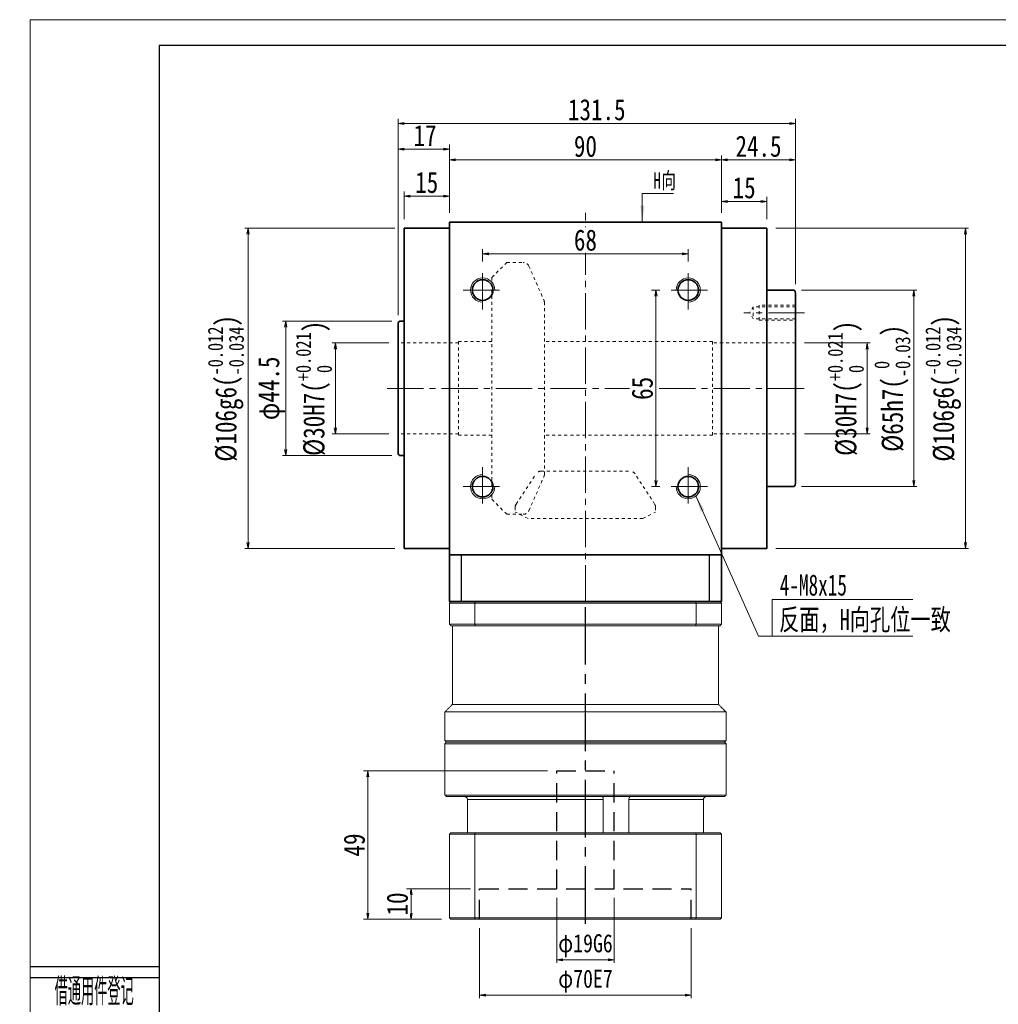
# Model space of a CAD drawing. Header units: millimetres. Extents: x -19 to 724, y -9 to 498.
# Tile 2 of 6: x -19 to 304, y 173 to 498. Entities that reach past the tile are written whole.
import ezdxf
from ezdxf.enums import TextEntityAlignment as Align

# ---------------------------------------------------------------- set-up
doc = ezdxf.new("R2010")
doc.units = ezdxf.units.MM
for name, pattern in [('CENTER2', [28.575, 19.05, -3.175, 3.175, -3.175]), ('DASHED2', [9.525, 6.35, -3.175]), ('点画线', [18, 12, -2, 2, -2]), ('虚线', [2, 1, -1])]:
    doc.linetypes.add(name, pattern=pattern)
for name, color, linetype in [('2细线层', 4, 'Continuous'), ('3中心线层', 1, 'CENTER2'), ('4虚线层', 6, 'DASHED2'), ('6文字层', 3, 'Continuous'), ('7标注层', 4, 'Continuous')]:
    doc.layers.add(name, color=color, linetype=linetype)
for name, color, linetype, lineweight in [('EB0', 7, 'Continuous', 35), ('中心线层', 1, '点画线', 18), ('图框_外框线', 7, 'Continuous', 18), ('尺寸线层', 3, 'Continuous', 18), ('粗实线层', 7, 'Continuous', 35), ('虚线层', 6, '虚线', 18)]:
    doc.layers.add(name, color=color, linetype=linetype, lineweight=lineweight)
doc.styles.add('PC_TEXTSTYLE', font='ISOCP.SHX', dxfattribs={"width": 0.707, "bigfont": 'GBCBIG.SHX'})
doc.styles.get("Standard").update_dxf_attribs({"font": 'SimSun.ttf'})
doc.styles.add('宋体', font='SimSun.ttf', dxfattribs={"width": 0.8})
doc.styles.add('标准', font='txt', dxfattribs={"width": 0.667})
doc.dimstyles.new('A水平标注$0', dxfattribs={"dimtxt": 3.5, "dimasz": 2, "dimexe": 1.5, "dimexo": 3, "dimgap": 1.1, "dimtad": 1, "dimtoh": 1, "dimdec": 4, "dimdsep": 46, "dimtxsty": '宋体', "dimblk": 'OPEN', "dimcen": 3, "dimclrd": 3, "dimclre": 3, "dimclrt": 6, "dimadec": 0, "dimazin": 0, "dimtm": 1e-09, "dimtfac": 1, "dimtdec": 4, "dimtix": 1, "dimtmove": 0, "dimatfit": 3, "dimldrblk": 'OPEN', "dimfxl": 0, "dimlwd": 13, "dimlwe": 13, "dimarcsym": 0})
doc.dimstyles.new('D直径标注φ25', dxfattribs={"dimtxt": 3.5, "dimasz": 2, "dimexe": 1, "dimexo": 3, "dimtad": 1, "dimtoh": 1, "dimdec": 1, "dimdsep": 46, "dimtxsty": '宋体', "dimblk": 'OPEN', "dimcen": 3, "dimclrd": 3, "dimclre": 3, "dimclrt": 130, "dimadec": 0, "dimazin": 0, "dimtm": 1e-09, "dimtfac": 1, "dimtdec": 1, "dimtmove": 0, "dimatfit": 0, "dimldrblk": 'OPEN', "dimfxl": 0, "dimlwd": 13, "dimlwe": 13, "dimarcsym": 0})

# ---------------------------------------------------------------- blocks, each defined once
blk = doc.blocks.new('_Open')
at = {"color": 0, "linetype": 'ByBlock', "lineweight": -2}
for p, q in [((-1, 0.17), (0, 0)), ((-1, -0.17), (0, 0)), ((0, 0), (-1, 0))]:
    blk.add_line(p, q, dxfattribs=at)
blk = doc.blocks.new('*D8')
at = {"layer": 'Defpoints', "color": 0, "transparency": 16777216}
for p in [(201.83, 420.68), (133.83, 415.09), (201.83, 415.09)]:
    blk.add_point(p, dxfattribs=at)
at = {"layer": '尺寸线层', "color": 3, "lineweight": 13, "transparency": 16777216}
for p, q in [((133.83, 418.09), (133.83, 422.18)), ((135.83, 420.68), (199.83, 420.68)), ((201.83, 418.09), (201.83, 422.18))]:
    blk.add_line(p, q, dxfattribs=at)
at = {"layer": '尺寸线层', "color": 3, "lineweight": 13, "transparency": 16777216, "xscale": 2, "yscale": 2, "zscale": 2, "rotation": 180}
blk.add_blockref('_Open', (133.83, 420.68), dxfattribs=at)
at = {"layer": '尺寸线层', "color": 3, "lineweight": 13, "transparency": 16777216, "xscale": 2, "yscale": 2, "zscale": 2}
blk.add_blockref('_Open', (201.83, 420.68), dxfattribs=at)
at = {"layer": '尺寸线层', "color": 6, "transparency": 16777216, "insert": (167.83, 425.18), "char_height": 7, "attachment_point": 5, "style": '宋体', "bg_fill": 3, "box_fill_scale": 1.1, "bg_fill_color": 256, "bg_fill_true_color": 13158600, "bg_fill_transparency": 0}
blk.add_mtext('68', dxfattribs=at)
blk = doc.blocks.new('*D9')
at = {"layer": 'Defpoints', "color": 0, "transparency": 16777216}
for p in [(195.43, 408.69), (191.16, 343.69), (195.43, 343.69)]:
    blk.add_point(p, dxfattribs=at)
at = {"layer": '尺寸线层', "color": 3, "lineweight": 13, "transparency": 16777216}
for p, q in [((192.43, 408.69), (189.66, 408.69)), ((191.16, 406.69), (191.16, 345.69)), ((192.43, 343.69), (189.66, 343.69))]:
    blk.add_line(p, q, dxfattribs=at)
at = {"layer": '尺寸线层', "color": 3, "lineweight": 13, "transparency": 16777216, "xscale": 2, "yscale": 2, "zscale": 2}
for p, rotation in [((191.16, 408.69), 90), ((191.16, 343.69), 270)]:
    blk.add_blockref('_Open', p, dxfattribs=dict(at, rotation=rotation))
at = {"layer": '尺寸线层', "color": 6, "transparency": 16777216, "insert": (186.66, 376.19), "char_height": 7, "attachment_point": 5, "rotation": 90, "style": '宋体', "bg_fill": 3, "box_fill_scale": 1.1, "bg_fill_color": 256, "bg_fill_true_color": 13158600, "bg_fill_transparency": 0}
blk.add_mtext('65', dxfattribs=at)
blk = doc.blocks.new('*D10')
at = {"layer": 'Defpoints', "color": 0, "transparency": 16777216}
for p in [(237.33, 391.19), (237.33, 361.19), (261.04, 361.19)]:
    blk.add_point(p, dxfattribs=at)
at = {"layer": '尺寸线层', "color": 3, "lineweight": 13, "transparency": 16777216}
for p, q in [((240.33, 391.19), (262.04, 391.19)), ((261.04, 389.19), (261.04, 363.19)), ((240.33, 361.19), (262.04, 361.19))]:
    blk.add_line(p, q, dxfattribs=at)
at = {"layer": '尺寸线层', "color": 3, "lineweight": 13, "transparency": 16777216, "xscale": 2, "yscale": 2, "zscale": 2}
for p, rotation in [((261.04, 391.19), 90), ((261.04, 361.19), 270)]:
    blk.add_blockref('_Open', p, dxfattribs=dict(at, rotation=rotation))
at = {"layer": '尺寸线层', "color": 130, "transparency": 16777216, "insert": (253.93, 376.19), "char_height": 7, "attachment_point": 5, "rotation": 90, "style": '宋体'}
blk.add_mtext('{\\A1;\\A1;%%C30H7({\\H0.707107x;\\S+0.021^  0;})}', dxfattribs=at)
blk = doc.blocks.new('*D11')
at = {"layer": 'Defpoints', "color": 0, "transparency": 16777216}
for p in [(236.33, 408.69), (236.33, 343.69), (276.45, 343.69)]:
    blk.add_point(p, dxfattribs=at)
at = {"layer": '尺寸线层', "color": 3, "lineweight": 13, "transparency": 16777216}
for p, q in [((239.33, 408.69), (277.45, 408.69)), ((276.45, 406.69), (276.45, 345.69)), ((239.33, 343.69), (277.45, 343.69))]:
    blk.add_line(p, q, dxfattribs=at)
at = {"layer": '尺寸线层', "color": 3, "lineweight": 13, "transparency": 16777216, "xscale": 2, "yscale": 2, "zscale": 2}
for p, rotation in [((276.45, 408.69), 90), ((276.45, 343.69), 270)]:
    blk.add_blockref('_Open', p, dxfattribs=dict(at, rotation=rotation))
at = {"layer": '尺寸线层', "color": 130, "transparency": 16777216, "insert": (269.34, 376.19), "char_height": 7, "attachment_point": 5, "rotation": 90, "style": '宋体'}
blk.add_mtext('{\\A1;\\A1;%%C65h7({\\H0.707107x;\\S 0^ -0.03;})}', dxfattribs=at)
blk = doc.blocks.new('*D12')
at = {"layer": 'Defpoints', "color": 0, "transparency": 16777216}
for p in [(227.83, 429.19), (227.83, 323.19), (293.58, 323.19)]:
    blk.add_point(p, dxfattribs=at)
at = {"layer": '尺寸线层', "color": 3, "lineweight": 13, "transparency": 16777216}
for p, q in [((230.83, 429.19), (294.58, 429.19)), ((293.58, 427.19), (293.58, 325.19)), ((230.83, 323.19), (294.58, 323.19))]:
    blk.add_line(p, q, dxfattribs=at)
at = {"layer": '尺寸线层', "color": 3, "lineweight": 13, "transparency": 16777216, "xscale": 2, "yscale": 2, "zscale": 2}
for p, rotation in [((293.58, 429.19), 90), ((293.58, 323.19), 270)]:
    blk.add_blockref('_Open', p, dxfattribs=dict(at, rotation=rotation))
at = {"layer": '尺寸线层', "color": 130, "transparency": 16777216, "insert": (286.25, 376.19), "char_height": 7, "attachment_point": 5, "rotation": 90, "style": '宋体'}
blk.add_mtext('{\\A1;\\A1;%%C106g6({\\H0.707107x;\\S-0.012^ -0.034;})}', dxfattribs=at)
blk = doc.blocks.new('*D13')
at = {"layer": 'Defpoints', "color": 0, "transparency": 16777216}
for p in [(105.83, 391.19), (85.1, 361.19), (105.83, 361.19)]:
    blk.add_point(p, dxfattribs=at)
at = {"layer": '尺寸线层', "color": 3, "lineweight": 13, "transparency": 16777216}
for p, q in [((102.83, 391.19), (84.1, 391.19)), ((85.1, 389.19), (85.1, 363.19)), ((102.83, 361.19), (84.1, 361.19))]:
    blk.add_line(p, q, dxfattribs=at)
at = {"layer": '尺寸线层', "color": 3, "lineweight": 13, "transparency": 16777216, "xscale": 2, "yscale": 2, "zscale": 2}
for p, rotation in [((85.1, 391.19), 90), ((85.1, 361.19), 270)]:
    blk.add_blockref('_Open', p, dxfattribs=dict(at, rotation=rotation))
at = {"layer": '尺寸线层', "color": 130, "transparency": 16777216, "insert": (77.99, 376.19), "char_height": 7, "attachment_point": 5, "rotation": 90, "style": '宋体'}
blk.add_mtext('{\\A1;\\A1;%%C30H7({\\H0.707107x;\\S+0.021^  0;})}', dxfattribs=at)
blk = doc.blocks.new('*D14')
at = {"layer": 'Defpoints', "color": 0, "transparency": 16777216}
for p in [(106.83, 398.44), (68.67, 353.94), (106.83, 353.94)]:
    blk.add_point(p, dxfattribs=at)
at = {"layer": '尺寸线层', "color": 3, "lineweight": 13, "transparency": 16777216}
for p, q in [((103.83, 398.44), (67.67, 398.44)), ((68.67, 396.44), (68.67, 355.94)), ((103.83, 353.94), (67.67, 353.94))]:
    blk.add_line(p, q, dxfattribs=at)
at = {"layer": '尺寸线层', "color": 3, "lineweight": 13, "transparency": 16777216, "xscale": 2, "yscale": 2, "zscale": 2}
for p, rotation in [((68.67, 398.44), 90), ((68.67, 353.94), 270)]:
    blk.add_blockref('_Open', p, dxfattribs=dict(at, rotation=rotation))
at = {"layer": '尺寸线层', "color": 130, "transparency": 16777216, "insert": (64.01, 376.19), "char_height": 7, "attachment_point": 5, "rotation": 90, "style": '宋体'}
blk.add_mtext('φ44.5', dxfattribs=at)
blk = doc.blocks.new('*D15')
at = {"layer": 'Defpoints', "color": 0, "transparency": 16777216}
for p in [(107.83, 429.19), (56.21, 323.19), (107.83, 323.19)]:
    blk.add_point(p, dxfattribs=at)
at = {"layer": '尺寸线层', "color": 3, "lineweight": 13, "transparency": 16777216}
for p, q in [((104.83, 429.19), (55.21, 429.19)), ((56.21, 427.19), (56.21, 325.19)), ((104.83, 323.19), (55.21, 323.19))]:
    blk.add_line(p, q, dxfattribs=at)
at = {"layer": '尺寸线层', "color": 3, "lineweight": 13, "transparency": 16777216, "xscale": 2, "yscale": 2, "zscale": 2}
for p, rotation in [((56.21, 429.19), 90), ((56.21, 323.19), 270)]:
    blk.add_blockref('_Open', p, dxfattribs=dict(at, rotation=rotation))
at = {"layer": '尺寸线层', "color": 130, "transparency": 16777216, "insert": (48.88, 376.19), "char_height": 7, "attachment_point": 5, "rotation": 90, "style": '宋体'}
blk.add_mtext('{\\A1;\\A1;%%C106g6({\\H0.707107x;\\S-0.012^ -0.034;})}', dxfattribs=at)
blk = doc.blocks.new('*D16')
at = {"layer": 'Defpoints', "color": 0, "transparency": 16777216}
for p in [(212.83, 451.71), (122.83, 431.19), (212.83, 431.19)]:
    blk.add_point(p, dxfattribs=at)
at = {"layer": '尺寸线层', "color": 3, "lineweight": 13, "transparency": 16777216}
for p, q in [((122.83, 434.19), (122.83, 453.21)), ((212.83, 434.19), (212.83, 453.21)), ((124.83, 451.71), (210.83, 451.71))]:
    blk.add_line(p, q, dxfattribs=at)
at = {"layer": '尺寸线层', "color": 3, "lineweight": 13, "transparency": 16777216, "xscale": 2, "yscale": 2, "zscale": 2, "rotation": 180}
blk.add_blockref('_Open', (122.83, 451.71), dxfattribs=at)
at = {"layer": '尺寸线层', "color": 3, "lineweight": 13, "transparency": 16777216, "xscale": 2, "yscale": 2, "zscale": 2}
blk.add_blockref('_Open', (212.83, 451.71), dxfattribs=at)
at = {"layer": '尺寸线层', "color": 6, "transparency": 16777216, "insert": (167.83, 456.21), "char_height": 7, "attachment_point": 5, "style": '宋体', "bg_fill": 3, "box_fill_scale": 1.1, "bg_fill_color": 256, "bg_fill_true_color": 13158600, "bg_fill_transparency": 0}
blk.add_mtext('90', dxfattribs=at)
blk = doc.blocks.new('*D17')
at = {"layer": 'Defpoints', "color": 0, "transparency": 16777216}
for p in [(227.83, 437.99), (212.83, 431.19), (227.83, 429.19)]:
    blk.add_point(p, dxfattribs=at)
at = {"layer": '尺寸线层', "color": 3, "lineweight": 13, "transparency": 16777216}
for p, q in [((212.83, 434.19), (212.83, 439.49)), ((214.83, 437.99), (225.83, 437.99)), ((227.83, 432.19), (227.83, 439.49))]:
    blk.add_line(p, q, dxfattribs=at)
at = {"layer": '尺寸线层', "color": 3, "lineweight": 13, "transparency": 16777216, "xscale": 2, "yscale": 2, "zscale": 2, "rotation": 180}
blk.add_blockref('_Open', (212.83, 437.99), dxfattribs=at)
at = {"layer": '尺寸线层', "color": 3, "lineweight": 13, "transparency": 16777216, "xscale": 2, "yscale": 2, "zscale": 2}
blk.add_blockref('_Open', (227.83, 437.99), dxfattribs=at)
at = {"layer": '尺寸线层', "color": 6, "transparency": 16777216, "insert": (220.33, 442.49), "char_height": 7, "attachment_point": 5, "style": '宋体', "bg_fill": 3, "box_fill_scale": 1.1, "bg_fill_color": 256, "bg_fill_true_color": 13158600, "bg_fill_transparency": 0}
blk.add_mtext('15', dxfattribs=at)
blk = doc.blocks.new('*D18')
at = {"layer": 'Defpoints', "color": 0, "transparency": 16777216}
for p in [(107.83, 439.75), (122.83, 431.19), (107.83, 429.19)]:
    blk.add_point(p, dxfattribs=at)
at = {"layer": '尺寸线层', "color": 3, "lineweight": 13, "transparency": 16777216}
for p, q in [((107.83, 432.19), (107.83, 441.25)), ((120.83, 439.75), (109.83, 439.75)), ((122.83, 434.19), (122.83, 441.25))]:
    blk.add_line(p, q, dxfattribs=at)
at = {"layer": '尺寸线层', "color": 3, "lineweight": 13, "transparency": 16777216, "xscale": 2, "yscale": 2, "zscale": 2, "rotation": 180}
blk.add_blockref('_Open', (107.83, 439.75), dxfattribs=at)
at = {"layer": '尺寸线层', "color": 3, "lineweight": 13, "transparency": 16777216, "xscale": 2, "yscale": 2, "zscale": 2}
blk.add_blockref('_Open', (122.83, 439.75), dxfattribs=at)
at = {"layer": '尺寸线层', "color": 6, "transparency": 16777216, "insert": (115.33, 444.25), "char_height": 7, "attachment_point": 5, "style": '宋体', "bg_fill": 3, "box_fill_scale": 1.1, "bg_fill_color": 256, "bg_fill_true_color": 13158600, "bg_fill_transparency": 0}
blk.add_mtext('15', dxfattribs=at)
blk = doc.blocks.new('*D19')
at = {"layer": 'Defpoints', "color": 0, "transparency": 16777216}
for p in [(105.83, 455.28), (122.83, 431.19), (105.83, 397.44)]:
    blk.add_point(p, dxfattribs=at)
at = {"layer": '尺寸线层', "color": 3, "lineweight": 13, "transparency": 16777216}
for p, q in [((105.83, 400.44), (105.83, 456.78)), ((122.83, 434.19), (122.83, 456.78)), ((120.83, 455.28), (107.83, 455.28))]:
    blk.add_line(p, q, dxfattribs=at)
at = {"layer": '尺寸线层', "color": 3, "lineweight": 13, "transparency": 16777216, "xscale": 2, "yscale": 2, "zscale": 2, "rotation": 180}
blk.add_blockref('_Open', (105.83, 455.28), dxfattribs=at)
at = {"layer": '尺寸线层', "color": 3, "lineweight": 13, "transparency": 16777216, "xscale": 2, "yscale": 2, "zscale": 2}
blk.add_blockref('_Open', (122.83, 455.28), dxfattribs=at)
at = {"layer": '尺寸线层', "color": 6, "transparency": 16777216, "insert": (114.77, 459.78), "char_height": 7, "attachment_point": 5, "style": '宋体', "bg_fill": 3, "box_fill_scale": 1.1, "bg_fill_color": 256, "bg_fill_true_color": 13158600, "bg_fill_transparency": 0}
blk.add_mtext('17', dxfattribs=at)
blk = doc.blocks.new('*D20')
at = {"layer": 'Defpoints', "color": 0, "transparency": 16777216}
for p in [(237.33, 451.71), (212.83, 431.19), (237.33, 407.69)]:
    blk.add_point(p, dxfattribs=at)
at = {"layer": '尺寸线层', "color": 3, "lineweight": 13, "transparency": 16777216}
for p, q in [((212.83, 434.19), (212.83, 453.21)), ((237.33, 410.69), (237.33, 453.21)), ((214.83, 451.71), (235.33, 451.71))]:
    blk.add_line(p, q, dxfattribs=at)
at = {"layer": '尺寸线层', "color": 3, "lineweight": 13, "transparency": 16777216, "xscale": 2, "yscale": 2, "zscale": 2, "rotation": 180}
blk.add_blockref('_Open', (212.83, 451.71), dxfattribs=at)
at = {"layer": '尺寸线层', "color": 3, "lineweight": 13, "transparency": 16777216, "xscale": 2, "yscale": 2, "zscale": 2}
blk.add_blockref('_Open', (237.33, 451.71), dxfattribs=at)
at = {"layer": '尺寸线层', "color": 6, "transparency": 16777216, "insert": (225.08, 456.21), "char_height": 7, "attachment_point": 5, "style": '宋体', "bg_fill": 3, "box_fill_scale": 1.1, "bg_fill_color": 256, "bg_fill_true_color": 13158600, "bg_fill_transparency": 0}
blk.add_mtext('24.5', dxfattribs=at)
blk = doc.blocks.new('*D21')
at = {"layer": 'Defpoints', "color": 0, "transparency": 16777216}
for p in [(105.83, 463.8), (237.33, 407.69), (105.83, 397.44)]:
    blk.add_point(p, dxfattribs=at)
at = {"layer": '尺寸线层', "color": 3, "lineweight": 13, "transparency": 16777216}
for p, q in [((105.83, 400.44), (105.83, 465.3)), ((235.33, 463.8), (107.83, 463.8)), ((237.33, 410.69), (237.33, 465.3))]:
    blk.add_line(p, q, dxfattribs=at)
at = {"layer": '尺寸线层', "color": 3, "lineweight": 13, "transparency": 16777216, "xscale": 2, "yscale": 2, "zscale": 2, "rotation": 180}
blk.add_blockref('_Open', (105.83, 463.8), dxfattribs=at)
at = {"layer": '尺寸线层', "color": 3, "lineweight": 13, "transparency": 16777216, "xscale": 2, "yscale": 2, "zscale": 2}
blk.add_blockref('_Open', (237.33, 463.8), dxfattribs=at)
at = {"layer": '尺寸线层', "color": 6, "transparency": 16777216, "insert": (171.58, 468.3), "char_height": 7, "attachment_point": 5, "style": '宋体', "bg_fill": 3, "box_fill_scale": 1.1, "bg_fill_color": 256, "bg_fill_true_color": 13158600, "bg_fill_transparency": 0}
blk.add_mtext('131.5', dxfattribs=at)
blk = doc.blocks.new('*X5')
at = {"layer": '尺寸线层', "linetype": 'Continuous'}
blk.add_hatch(color=0, dxfattribs=at).paths.add_polyline_path([(-1.02, -9.39), (-1.69, -3.99), (-0.34, -3.99)], flags=0)
at = {"layer": '尺寸线层', "color": 0, "linetype": 'Continuous'}
blk.add_line((-1.02, -9.39), (-1.02, 0), dxfattribs=at)
at = {"layer": '尺寸线层', "color": 0}
for p, q in [((-1.02, 0), (0, 0)), ((0, 0), (9.3, 0)), ((0, 0), (0, 0))]:
    blk.add_line(p, q, dxfattribs=at)
at = {"layer": '尺寸线层', "color": 0, "insert": (2.7, 1.08), "char_height": 5.4, "width": 13.1923, "attachment_point": 7, "line_spacing_factor": 1.15057, "style": '标准'}
blk.add_mtext('\\T1.1;H向', dxfattribs=at)
blk = doc.blocks.new('*D37')
at = {"color": 3, "lineweight": 13, "transparency": 16777216}
for p, q in [((132.83, 197.69), (132.83, 174.54)), ((202.83, 197.69), (202.83, 174.54)), ((134.83, 175.54), (200.83, 175.54))]:
    blk.add_line(p, q, dxfattribs=at)
at = {"layer": 'Defpoints', "color": 0, "transparency": 16777216}
for p in [(132.83, 200.69), (202.83, 200.69), (202.83, 175.54)]:
    blk.add_point(p, dxfattribs=at)
at = {"color": 3, "lineweight": 13, "transparency": 16777216, "xscale": 2, "yscale": 2, "zscale": 2, "rotation": 180}
blk.add_blockref('_Open', (132.83, 175.54), dxfattribs=at)
at = {"color": 3, "lineweight": 13, "transparency": 16777216, "xscale": 2, "yscale": 2, "zscale": 2}
blk.add_blockref('_Open', (202.83, 175.54), dxfattribs=at)
at = {"color": 130, "transparency": 16777216, "insert": (167.83, 180.17), "char_height": 6, "attachment_point": 5, "style": '宋体'}
blk.add_mtext('φ70E7', dxfattribs=at)
blk = doc.blocks.new('*D38')
at = {"color": 3, "lineweight": 13, "transparency": 16777216}
for p, q in [((158.33, 207.69), (158.33, 186.26)), ((177.33, 207.69), (177.33, 186.26)), ((160.33, 187.26), (175.33, 187.26))]:
    blk.add_line(p, q, dxfattribs=at)
at = {"layer": 'Defpoints', "color": 0, "transparency": 16777216}
for p in [(158.33, 210.69), (177.33, 210.69), (177.33, 187.26)]:
    blk.add_point(p, dxfattribs=at)
at = {"color": 3, "lineweight": 13, "transparency": 16777216, "xscale": 2, "yscale": 2, "zscale": 2, "rotation": 180}
blk.add_blockref('_Open', (158.33, 187.26), dxfattribs=at)
at = {"color": 3, "lineweight": 13, "transparency": 16777216, "xscale": 2, "yscale": 2, "zscale": 2}
blk.add_blockref('_Open', (177.33, 187.26), dxfattribs=at)
at = {"color": 130, "transparency": 16777216, "insert": (167.83, 191.89), "char_height": 6, "attachment_point": 5, "style": '宋体'}
blk.add_mtext('φ19G6', dxfattribs=at)
blk = doc.blocks.new('*D39')
at = {"layer": 'Defpoints', "color": 0, "transparency": 16777216}
for p in [(132.83, 210.69), (110.13, 200.69), (123.23, 200.69)]:
    blk.add_point(p, dxfattribs=at)
at = {"layer": '粗实线层', "color": 3, "lineweight": 13, "transparency": 16777216}
for p, q in [((129.83, 210.69), (108.63, 210.69)), ((110.13, 208.69), (110.13, 202.69)), ((120.23, 200.69), (108.63, 200.69))]:
    blk.add_line(p, q, dxfattribs=at)
at = {"layer": '粗实线层', "color": 3, "lineweight": 13, "transparency": 16777216, "xscale": 2, "yscale": 2, "zscale": 2}
for p, rotation in [((110.13, 210.69), 90), ((110.13, 200.69), 270)]:
    blk.add_blockref('_Open', p, dxfattribs=dict(at, rotation=rotation))
at = {"layer": '粗实线层', "color": 6, "transparency": 16777216, "insert": (105.63, 205.69), "char_height": 7, "attachment_point": 5, "rotation": 90, "style": '宋体', "bg_fill": 3, "box_fill_scale": 1.1, "bg_fill_color": 256, "bg_fill_true_color": 13158600, "bg_fill_transparency": 0}
blk.add_mtext('10', dxfattribs=at)
blk = doc.blocks.new('*D40')
at = {"layer": 'Defpoints', "color": 0, "transparency": 16777216}
for p in [(158.33, 249.69), (95.88, 200.69), (123.23, 200.69)]:
    blk.add_point(p, dxfattribs=at)
at = {"layer": '粗实线层', "color": 3, "lineweight": 13, "transparency": 16777216}
for p, q in [((155.33, 249.69), (94.38, 249.69)), ((95.88, 247.69), (95.88, 202.69)), ((120.23, 200.69), (94.38, 200.69))]:
    blk.add_line(p, q, dxfattribs=at)
at = {"layer": '粗实线层', "color": 3, "lineweight": 13, "transparency": 16777216, "xscale": 2, "yscale": 2, "zscale": 2}
for p, rotation in [((95.88, 249.69), 90), ((95.88, 200.69), 270)]:
    blk.add_blockref('_Open', p, dxfattribs=dict(at, rotation=rotation))
at = {"layer": '粗实线层', "color": 6, "transparency": 16777216, "insert": (91.38, 225.19), "char_height": 7, "attachment_point": 5, "rotation": 90, "style": '宋体', "bg_fill": 3, "box_fill_scale": 1.1, "bg_fill_color": 256, "bg_fill_true_color": 13158600, "bg_fill_transparency": 0}
blk.add_mtext('49', dxfattribs=at)

msp = doc.modelspace()

# ---------------------------------------------------------------- hatches: boundary and pattern name
at = {"layer": '尺寸线层', "linetype": 'Continuous'}
msp.add_hatch(color=0, dxfattribs=at).paths.add_polyline_path([(204.38383, 340.61208), (207.20182, 335.95648), (205.96912, 335.40607)], flags=0)

# ---------------------------------------------------------------- linework, layer by layer
at = {"color": 7, "linetype": 'Continuous', "lineweight": 15}
for p, q in [((122.83058, 305.19119), (131.23824, 305.19119)), ((122.83058, 298.19119), (122.83058, 305.19119)), ((131.4163, 305.69119), (123.33058, 305.69119)), ((131.23824, 305.19119), (204.42293, 305.19119)), ((131.23824, 305.19119), (131.23824, 298.19119)), ((204.24487, 305.69119), (131.4163, 305.69119)), ((212.33058, 305.69119), (204.24487, 305.69119)), ((204.42293, 305.19119), (212.83058, 305.19119)), ((204.42293, 298.19119), (204.42293, 305.19119)), ((212.83058, 305.19119), (212.83058, 298.19119)), ((131.23824, 298.19119), (122.83058, 298.19119)), ((123.33058, 297.69119), (131.4163, 297.69119)), ((204.42293, 298.19119), (131.23824, 298.19119)), ((131.4163, 297.69119), (204.24487, 297.69119)), ((204.24487, 297.69119), (212.33058, 297.69119)), ((212.83058, 298.19119), (204.42293, 298.19119)), ((211.83058, 271.69119), (123.83058, 271.69119)), ((214.33058, 269.19119), (121.33058, 269.19119)), ((214.33058, 259.69119), (121.33058, 259.69119)), ((121.33058, 258.69119), (167.83058, 258.69119)), ((167.83058, 259.19119), (121.83058, 259.19119)), ((121.83058, 259.19119), (213.83058, 259.19119)), ((213.83058, 259.19119), (167.83058, 259.19119)), ((167.83058, 258.69119), (214.33058, 258.69119)), ((214.33058, 241.69119), (121.33058, 241.69119)), ((121.83058, 241.19119), (213.83058, 241.19119)), ((128.82982, 240.19119), (173.65902, 240.19119)), ((128.82982, 229.19119), (128.82982, 240.19119)), ((173.65902, 240.19119), (173.65902, 229.19119)), ((182.19043, 229.19119), (182.19043, 240.19119)), ((182.19043, 240.19119), (206.83135, 240.19119)), ((206.83135, 240.19119), (206.83135, 229.19119)), ((122.83058, 228.79119), (131.23824, 228.79119)), ((122.83058, 228.79119), (122.83058, 201.09119)), ((131.38062, 229.19119), (123.23058, 229.19119)), ((131.23824, 228.79119), (131.23824, 201.09119)), ((131.23824, 228.79119), (204.42293, 228.79119)), ((204.28055, 229.19119), (131.38062, 229.19119)), ((212.43058, 229.19119), (204.28055, 229.19119)), ((204.42293, 228.79119), (204.42293, 201.09119)), ((204.42293, 228.79119), (212.83058, 228.79119)), ((212.83058, 228.79119), (212.83058, 201.09119)), ((131.23824, 201.09119), (122.83058, 201.09119)), ((123.23058, 200.69119), (131.38062, 200.69119)), ((204.42293, 201.09119), (131.23824, 201.09119)), ((131.38062, 200.69119), (204.28055, 200.69119)), ((204.28055, 200.69119), (212.43058, 200.69119)), ((212.83058, 201.09119), (204.42293, 201.09119))]:
    msp.add_line(p, q, dxfattribs=at)
for points in [[(123.33058, 305.69119), (122.83058, 305.19119)], [(131.4163, 305.69119), (131.23824, 305.19119)], [(204.24487, 305.69119), (204.42293, 305.19119)], [(212.33058, 305.69119), (212.83058, 305.19119)], [(122.83058, 298.19119), (123.33058, 297.69119)], [(123.83058, 271.69119), (123.83058, 297.69119)], [(131.23824, 298.19119), (131.4163, 297.69119)], [(204.42293, 298.19119), (204.24487, 297.69119)], [(211.83058, 297.69119), (211.83058, 271.69119)], [(212.33058, 297.69119), (212.83058, 298.19119)], [(121.33058, 269.19119), (123.83058, 271.69119)], [(211.83058, 271.69119), (214.33058, 269.19119)], [(121.33058, 259.69119), (121.33058, 269.19119)], [(214.33058, 269.19119), (214.33058, 259.69119)], [(121.83058, 259.19119), (121.33058, 259.69119)], [(121.33058, 258.69119), (121.83058, 259.19119)], [(121.33058, 241.69119), (121.33058, 258.69119)], [(214.33058, 259.69119), (213.83058, 259.19119)], [(213.83058, 259.19119), (214.33058, 258.69119)], [(214.33058, 258.69119), (214.33058, 241.69119)], [(121.83058, 241.19119), (121.33058, 241.69119)], [(214.33058, 241.69119), (213.83058, 241.19119)], [(122.83058, 228.79119), (123.23058, 229.19119)], [(131.23824, 228.79119), (131.38062, 229.19119)], [(204.42293, 228.79119), (204.28055, 229.19119)], [(212.43058, 229.19119), (212.83058, 228.79119)], [(122.83058, 201.09119), (123.23058, 200.69119)], [(131.38062, 200.69119), (131.23824, 201.09119)], [(204.28055, 200.69119), (204.42293, 201.09119)], [(212.43058, 200.69119), (212.83058, 201.09119)]]:
    msp.add_open_spline(points, degree=1, dxfattribs=at)
for points, knots in [([(128.82982, 240.19119), (128.81958, 240.30127), (128.79912, 240.52141), (128.63955, 240.8163), (128.40033, 241.04423), (128.12284, 241.17198), (127.93233, 241.18561), (127.85436, 241.19119)], [0, 0, 0, 0, 0.324175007, 0.648284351, 0.979229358, 1.316860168, 1.550819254, 1.550819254, 1.550819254, 1.550819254]), ([(173.629, 241.06766), (173.62852, 241.06019), (173.62555, 241.0131), (173.6382, 240.82992), (173.65437, 240.53692), (173.65747, 240.30645), (173.65902, 240.19119)], [0, 0, 0, 0, 0.0513915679, 0.3237471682, 0.6004135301, 0.8771995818, 0.8771995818, 0.8771995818, 0.8771995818]), ([(182.19043, 240.19119), (182.19706, 240.30127), (182.21031, 240.52141), (182.30965, 240.8163), (182.44609, 241.04423), (182.58775, 241.17198), (182.67028, 241.18561), (182.70406, 241.19119)], [0, 0, 0, 0, 0.251379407, 0.502707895, 0.759337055, 1.021150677, 1.202572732, 1.202572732, 1.202572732, 1.202572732]), ([(207.80681, 241.19119), (207.78992, 241.19091), (207.6646, 241.18884), (207.43237, 241.1355), (207.15171, 240.96026), (206.94281, 240.69684), (206.84326, 240.42299), (206.83438, 240.25018), (206.83135, 240.19119)], [0, 0, 0, 0, 0.05070556, 0.376081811, 0.704498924, 1.040598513, 1.377079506, 1.551483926, 1.551483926, 1.551483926, 1.551483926])]:
    msp.add_open_spline(points, degree=3, knots=knots, dxfattribs=at)
at = {"layer": '2细线层'}
for p, q in [((-15.68771, 185.0462), (26.82053, 185.0462)), ((-15.68771, 181.41482), (26.82053, 181.41482))]:
    msp.add_line(p, q, dxfattribs=at)
at = {"layer": '3中心线层'}
msp.add_line((167.83408, 199.1136), (167.832, 305.69119), dxfattribs=at)
at = {"layer": '4虚线层'}
for p, q in [((158.33304, 249.69119), (177.33304, 249.69119)), ((158.33373, 210.69119), (158.33304, 249.69119)), ((177.33373, 210.69119), (177.33304, 249.69119)), ((132.83373, 210.69119), (202.83373, 210.69119)), ((132.83391, 200.69119), (132.83373, 210.69119)), ((202.83391, 200.69119), (202.83373, 210.69119))]:
    msp.add_line(p, q, dxfattribs=at)
at = {"layer": '7标注层'}
for p, q in [((126.83058, 305.69119), (126.83058, 321.19119)), ((208.83058, 305.69119), (208.83058, 321.19119))]:
    msp.add_line(p, q, dxfattribs=at)
at = {"layer": 'EB0'}
for p, q in [((212.83058, 305.69119), (122.83058, 305.69119)), ((207.83058, 305.69119), (212.83058, 305.69119))]:
    msp.add_line(p, q, dxfattribs=at)
at = {"layer": '中心线层'}
for p, q in [((167.83058, 305.69119), (167.83058, 434.19119)), ((133.83058, 402.29119), (133.83058, 415.09119)), ((201.83058, 402.29119), (201.83058, 415.09119)), ((127.43058, 408.69119), (140.23058, 408.69119)), ((208.23058, 408.69119), (195.43058, 408.69119)), ((240.33058, 401.19119), (220.17974, 401.19119)), ((102.2143, 376.19119), (240.52895, 376.19119)), ((133.83058, 350.09119), (133.83058, 337.29119)), ((201.83058, 350.09119), (201.83058, 337.29119)), ((127.43058, 343.69119), (140.23058, 343.69119)), ((208.23058, 343.69119), (195.43058, 343.69119))]:
    msp.add_line(p, q, dxfattribs=at)
at = {"layer": '图框_外框线', "color": 3}
msp.add_lwpolyline([(-15.83774, -8.68593), (700.82114, -8.68593), (700.82114, 498.09428), (-15.83774, 498.09428)], close=True, dxfattribs=at)
at = {"layer": '图框_外框线', "color": 3, "lineweight": 25}
msp.add_lwpolyline([(26.82053, -0.15428), (692.28949, -0.15428), (692.28949, 489.56263), (26.82053, 489.56263)], close=True, dxfattribs=at)
at = {"layer": '尺寸线层', "color": 0, "linetype": 'Continuous'}
msp.add_line((204.38383, 340.61208), (225.08058, 294.25941), dxfattribs=at)
at = {"layer": '尺寸线层', "color": 0}
for p, q in [((229.56073, 306.33877), (276.17154, 306.33877)), ((229.56073, 294.25941), (229.56073, 306.33877)), ((225.08058, 294.25941), (229.56073, 294.25941)), ((229.56073, 294.25941), (276.17154, 294.25941))]:
    msp.add_line(p, q, dxfattribs=at)
at = {"layer": '粗实线层'}
for p, q in [((122.83058, 431.19119), (212.83058, 431.19119)), ((122.83058, 321.19119), (122.83058, 431.19119)), ((212.83058, 321.19119), (212.83058, 431.19119)), ((122.83058, 429.19119), (107.83058, 429.19119)), ((107.83058, 323.19119), (107.83058, 429.19119)), ((212.83058, 429.19119), (227.83058, 429.19119)), ((227.83058, 323.19119), (227.83058, 429.19119)), ((227.83058, 408.69119), (236.33058, 408.69119)), ((237.33058, 344.69119), (237.33058, 407.69119)), ((105.83058, 354.94119), (105.83058, 397.44119)), ((107.83058, 398.44119), (106.83058, 398.44119)), ((107.83058, 353.94119), (106.83058, 353.94119)), ((227.83058, 343.69119), (236.33058, 343.69119)), ((107.83058, 323.19119), (122.83058, 323.19119)), ((122.83058, 323.19119), (107.83058, 323.19119)), ((212.83058, 323.19119), (227.83058, 323.19119)), ((122.83058, 321.19119), (212.83058, 321.19119)), ((122.83058, 305.69119), (122.83058, 321.19119)), ((212.83058, 305.69119), (212.83058, 321.19119))]:
    msp.add_line(p, q, dxfattribs=at)
for centre in [(133.83058, 408.69119), (201.83058, 408.69119), (133.83058, 343.69119), (201.83058, 343.69119)]:
    msp.add_circle(centre, 3.4, dxfattribs=at)
at = {"layer": '粗实线层', "lineweight": 18}
for centre, start, end in [((133.83058, 408.69119), 0, 270), ((201.83058, 408.69119), 270, 180), ((133.83058, 343.69119), 90, 0), ((201.83058, 343.69119), 180, 90)]:
    msp.add_arc(centre, 4, start, end, dxfattribs=at)
at = {"layer": '粗实线层'}
for centre, start, end in [((236.33058, 407.69119), 0, 89.9999999), ((106.83058, 397.44119), 89.9999999, 180), ((106.83058, 354.94119), 180, 269.9999999), ((236.33058, 344.69119), 270, 0)]:
    msp.add_arc(centre, 1, start, end, dxfattribs=at)
at = {"layer": '虚线层'}
for p, q in [((141.83058, 417.83119), (136.83058, 412.83119)), ((141.83058, 417.83119), (147.26374, 417.83119)), ((149.0913, 416.6436), (154.06815, 405.44789)), ((136.83058, 412.83119), (136.83058, 339.55119)), ((154.24058, 404.66286), (154.24058, 347.71951)), ((223.33058, 403.19119), (222.17588, 401.19119)), ((223.33058, 399.19119), (222.17588, 401.19119)), ((237.33058, 403.19119), (223.33058, 403.19119)), ((223.33058, 403.19119), (223.33058, 399.19119)), ((237.33058, 403.69119), (225.33058, 403.69119)), ((225.33058, 403.69119), (225.33058, 398.69119)), ((237.33058, 399.19119), (223.33058, 399.19119)), ((225.33058, 398.69119), (237.33058, 398.69119)), ((125.83058, 391.19119), (105.83058, 391.19119)), ((125.83058, 360.69119), (125.83058, 391.69119)), ((136.83058, 391.69119), (125.83058, 391.69119)), ((209.83058, 391.69119), (154.24058, 391.69119)), ((209.83058, 360.69119), (209.83058, 391.69119)), ((237.33058, 391.19119), (209.83058, 391.19119)), ((125.83058, 361.19119), (105.83058, 361.19119)), ((136.83058, 360.69119), (125.83058, 360.69119)), ((209.83058, 360.69119), (154.24058, 360.69119)), ((237.33058, 361.19119), (209.83058, 361.19119)), ((153.10326, 348.80119), (182.60731, 348.80119)), ((144.93761, 337.88661), (151.46576, 347.95189)), ((149.0913, 335.73878), (154.06815, 346.93448)), ((190.72356, 337.88661), (184.19541, 347.95189)), ((141.83058, 334.55119), (136.83058, 339.55119)), ((144.61558, 337.3901), (144.93761, 337.88661)), ((144.61558, 337.3901), (144.61558, 336.85919)), ((144.61558, 336.85919), (144.61558, 335.30173)), ((191.04558, 336.85919), (191.04558, 335.30173)), ((141.83058, 334.55119), (147.26374, 334.55119)), ((148.83636, 333.19119), (144.61558, 335.30173)), ((186.82481, 333.19119), (148.83636, 333.19119)), ((186.82481, 333.19119), (191.04558, 335.30173))]:
    msp.add_line(p, q, dxfattribs=at)
for centre, start, end in [((147.26374, 415.83119), 23.9666667, 90), ((152.24058, 404.63548), 0, 23.9666667), ((153.10326, 346.80119), 90, 147.0333333), ((182.55791, 346.80119), 32.9666667, 90), ((152.24058, 347.74689), 336.0333333, 360), ((146.61558, 336.79831), 147.0333333, 180), ((147.26374, 336.55119), 270, 336.0333333), ((189.04558, 336.79831), 0, 32.9666667)]:
    msp.add_arc(centre, 2, start, end, dxfattribs=at)

# ---------------------------------------------------------------- texts
at = {"layer": '6文字层', "color": 3, "style": 'PC_TEXTSTYLE', "width": 0.667}
msp.add_text('借通用件登记', height=9.078455, dxfattribs=at).set_placement((5.3359, 177.11632), align=Align.MIDDLE)
at = {"layer": '尺寸线层', "color": 0, "style": '标准', "width": 0.667}
msp.add_text('4-M8x15', height=7, dxfattribs=at).set_placement((232.09608, 307.66939))
at = {"layer": '尺寸线层', "color": 0, "width": 0.7}
msp.add_text('反面，H向孔位一致', height=7, dxfattribs=at).set_placement((231.89026, 296.23427))

# ---------------------------------------------------------------- dimensions: what is measured, and where the dimension line sits
for base, p1, p2, text, picture, middle in [((177.33373, 187.26003), (158.33373, 210.69119), (177.33373, 210.69119), 'φ<>G6', '*D38', (167.83373, 187.26003)), ((202.83391, 175.53523), (132.83391, 200.69119), (202.83391, 200.69119), 'φ<>E7', '*D37', (167.83391, 175.53523))]:
    dim = msp.add_linear_dim(base=base, p1=p1, p2=p2, text=text, dimstyle='D直径标注φ25', override={"dimtxt": 6, "dimgap": 1.5, "dimpost": '<>', "dimtvp": 0.1, "dimtfill": 0})
    dim.commit()
    dim.dimension.update_dxf_attribs({"geometry": picture, "text_midpoint": middle, "dimtype": 160})
at = {"layer": '尺寸线层'}
for base, p1, p2, text, override, picture, middle in [((56.20776, 323.19119), (107.83058, 429.19119), (107.83058, 323.19119), '{\\A1;\\A1;%%C106g6({\\H0.707107x;\\S-0.012^ -0.034;})}', {"dimtxt": 7, "dimgap": 1, "dimpost": 'φ<>', "dimtp": -0.012, "dimtm": 0.034, "dimtdec": 3, "dimtfill": 0}, '*D15', (48.87885, 376.19119)), ((293.57934, 323.19119), (227.83058, 429.19119), (227.83058, 323.19119), '{\\A1;\\A1;%%C106g6({\\H0.707107x;\\S-0.012^ -0.034;})}', {"dimtxt": 7, "dimgap": 1, "dimpost": 'φ<>', "dimtp": -0.012, "dimtm": 0.034, "dimtdec": 3, "dimtfill": 0}, '*D12', (286.25044, 376.19119)), ((276.44647, 343.69119), (236.33058, 408.69119), (236.33058, 343.69119), '{\\A1;\\A1;%%C65h7({\\H0.707107x;\\S 0^ -0.03;})}', {"dimtxt": 7, "dimgap": 1, "dimpost": 'φ<>', "dimtm": 0.03, "dimtdec": 2, "dimtfill": 0}, '*D11', (269.33838, 376.19119))]:
    dim = msp.add_linear_dim(base=base, p1=p1, p2=p2, angle=270, text=text, dimstyle='D直径标注φ25', override=override, dxfattribs=at)
    dim.commit()
    dim.dimension.update_dxf_attribs({"geometry": picture, "text_midpoint": middle})
for base, p1, p2, picture, middle in [((85.09585, 361.19119), (105.83058, 391.19119), (105.83058, 361.19119), '*D13', (85.09585, 376.19119)), ((261.04022, 361.19119), (237.33058, 391.19119), (237.33058, 361.19119), '*D10', (261.04022, 376.19119))]:
    dim = msp.add_linear_dim(base=base, p1=p1, p2=p2, angle=270, text='{\\A1;\\A1;%%C30H7({\\H0.707107x;\\S+0.021^  0;})}', dimstyle='D直径标注φ25', override={"dimtxt": 7, "dimgap": 1, "dimpost": 'φ<>', "dimtp": 0.021, "dimtm": 0, "dimtdec": 3, "dimtfill": 0}, dxfattribs=at)
    dim.commit()
    dim.dimension.update_dxf_attribs({"geometry": picture, "text_midpoint": middle, "dimtype": 160})
dim = msp.add_linear_dim(base=(68.66654, 353.94119), p1=(106.83058, 398.44119), p2=(106.83058, 353.94119), angle=270, dimstyle='D直径标注φ25', override={"dimtxt": 7, "dimgap": 1, "dimpost": 'φ<>', "dimtfill": 0}, dxfattribs=at)
dim.commit()
dim.dimension.update_dxf_attribs({"geometry": '*D14', "text_midpoint": (64.01011, 376.19119)})

# ---------------------------------------------------------------- next in the draw order: dimensions: what is measured, and where the dimension line sits
dim = msp.add_linear_dim(base=(201.83058, 420.67987), p1=(133.83058, 415.09119), p2=(201.83058, 415.09119), dimstyle='A水平标注$0', override={"dimtxt": 7, "dimgap": 1, "dimdec": 1, "dimpost": '<>', "dimblk": 'Open', "dimtvp": 0.1, "dimtfill": 1, "dimtfillclr": 256}, dxfattribs=at)
dim.commit()
dim.dimension.update_dxf_attribs({"geometry": '*D8', "text_midpoint": (167.83058, 425.17987)})
dim = msp.add_linear_dim(base=(191.16423, 343.69119), p1=(195.43058, 408.69119), p2=(195.43058, 343.69119), angle=270, dimstyle='A水平标注$0', override={"dimtxt": 7, "dimgap": 1, "dimdec": 1, "dimpost": '<>', "dimblk": 'Open', "dimtvp": 0.1, "dimtfill": 1, "dimtfillclr": 256}, dxfattribs=at)
dim.commit()
dim.dimension.update_dxf_attribs({"geometry": '*D9', "text_midpoint": (186.66423, 376.19119)})
at = {"layer": '粗实线层'}
dim = msp.add_linear_dim(base=(110.12786, 200.69119), p1=(132.83373, 210.69119), p2=(123.23058, 200.69119), angle=90, dimstyle='A水平标注$0', override={"dimtxt": 7, "dimgap": 1, "dimdec": 1, "dimpost": '<>', "dimblk": 'Open', "dimtvp": 0.1, "dimtfill": 1, "dimtfillclr": 256}, dxfattribs=at)
dim.commit()
dim.dimension.update_dxf_attribs({"geometry": '*D39', "text_midpoint": (105.62786, 205.69119)})

# ---------------------------------------------------------------- next in the draw order: dimensions: what is measured, and where the dimension line sits
at = {"layer": '尺寸线层'}
dim = msp.add_linear_dim(base=(212.83058, 451.71164), p1=(122.83058, 431.19119), p2=(212.83058, 431.19119), dimstyle='A水平标注$0', override={"dimtxt": 7, "dimgap": 1, "dimdec": 1, "dimpost": '<>', "dimblk": 'Open', "dimtvp": 0.1, "dimtfill": 1, "dimtfillclr": 256}, dxfattribs=at)
dim.commit()
dim.dimension.update_dxf_attribs({"geometry": '*D16', "text_midpoint": (167.83058, 456.21164)})
at = {"layer": '粗实线层'}
dim = msp.add_linear_dim(base=(95.88128, 200.69119), p1=(158.33304, 249.69119), p2=(123.23058, 200.69119), angle=90, dimstyle='A水平标注$0', override={"dimtxt": 7, "dimgap": 1, "dimdec": 1, "dimpost": '<>', "dimblk": 'Open', "dimtvp": 0.1, "dimtfill": 1, "dimtfillclr": 256}, dxfattribs=at)
dim.commit()
dim.dimension.update_dxf_attribs({"geometry": '*D40', "text_midpoint": (91.38128, 225.19119)})

# ---------------------------------------------------------------- next in the draw order: dimensions: what is measured, and where the dimension line sits
at = {"layer": '尺寸线层'}
for base, p1, p2, picture, middle in [((107.83058, 439.74884), (122.83058, 431.19119), (107.83058, 429.19119), '*D18', (115.33058, 444.24884)), ((227.83058, 437.99252), (212.83058, 431.19119), (227.83058, 429.19119), '*D17', (220.33058, 442.49252))]:
    dim = msp.add_linear_dim(base=base, p1=p1, p2=p2, dimstyle='A水平标注$0', override={"dimtxt": 7, "dimgap": 1, "dimdec": 1, "dimpost": '<>', "dimblk": 'Open', "dimtvp": 0.1, "dimtfill": 1, "dimtfillclr": 256}, dxfattribs=at)
    dim.commit()
    dim.dimension.update_dxf_attribs({"geometry": picture, "text_midpoint": middle})

# ---------------------------------------------------------------- next in the draw order: dimensions: what is measured, and where the dimension line sits
dim = msp.add_linear_dim(base=(105.83058, 455.28245), p1=(122.83058, 431.19119), p2=(105.83058, 397.44119), dimstyle='A水平标注$0', override={"dimtxt": 7, "dimgap": 1, "dimdec": 1, "dimpost": '<>', "dimblk": 'Open', "dimtvp": 0.1, "dimtfill": 1, "dimtfillclr": 256}, dxfattribs=at)
dim.commit()
dim.dimension.update_dxf_attribs({"geometry": '*D19', "text_midpoint": (114.77395, 455.28245), "dimtype": 160})
dim = msp.add_linear_dim(base=(237.33058, 451.71164), p1=(212.83058, 431.19119), p2=(237.33058, 407.69119), dimstyle='A水平标注$0', override={"dimtxt": 7, "dimgap": 1, "dimdec": 1, "dimpost": '<>', "dimblk": 'Open', "dimtvp": 0.1, "dimtfill": 1, "dimtfillclr": 256}, dxfattribs=at)
dim.commit()
dim.dimension.update_dxf_attribs({"geometry": '*D20', "text_midpoint": (225.08058, 456.21164)})

# ---------------------------------------------------------------- next in the draw order: dimensions: what is measured, and where the dimension line sits
dim = msp.add_linear_dim(base=(105.83058, 463.79642), p1=(237.33058, 407.69119), p2=(105.83058, 397.44119), dimstyle='A水平标注$0', override={"dimtxt": 7, "dimgap": 1, "dimdec": 1, "dimpost": '<>', "dimblk": 'Open', "dimtvp": 0.1, "dimtfill": 1, "dimtfillclr": 256}, dxfattribs=at)
dim.commit()
dim.dimension.update_dxf_attribs({"geometry": '*D21', "text_midpoint": (171.58058, 468.29642)})

# ---------------------------------------------------------------- next in the draw order: block references
msp.add_blockref('*X5', (187.65771, 440.58039), dxfattribs=at)

doc.saveas('drawing.dxf')
